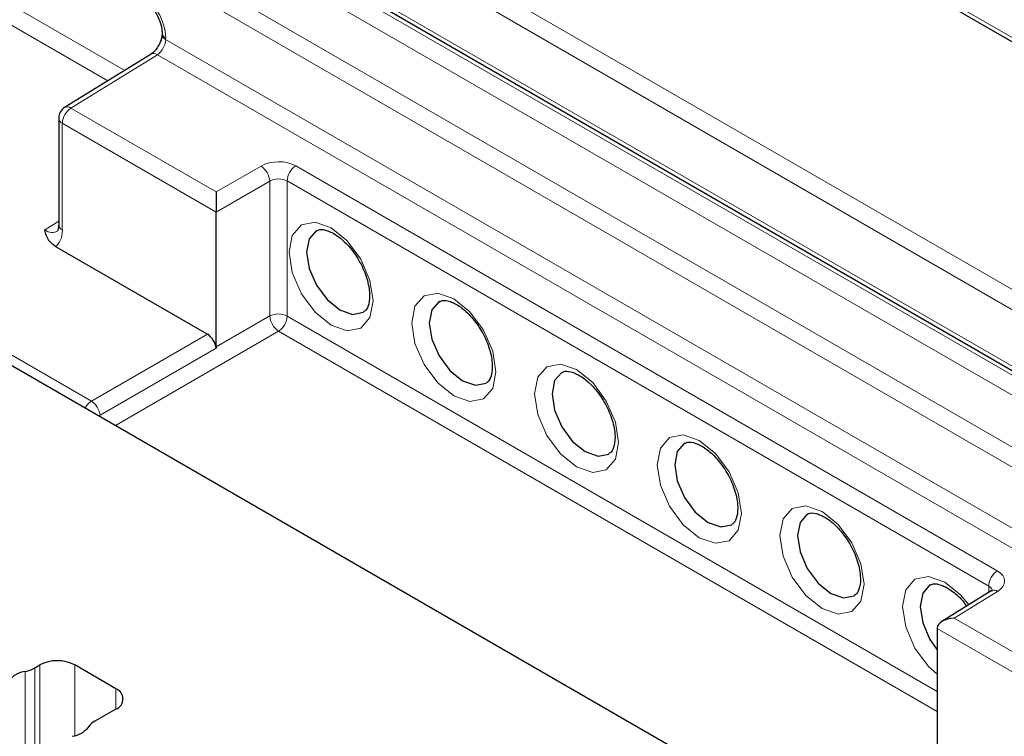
# Paper-space layout 'Blatt2' of a CAD drawing. Header units: millimetres. Extents: x 5 to 418, y 2 to 292.
# Tile 71 of 76: x 280 to 295, y 224 to 236. Entities that reach past the tile are written whole.
import ezdxf

# ---------------------------------------------------------------- set-up
doc = ezdxf.new("R2010")
doc.units = ezdxf.units.MM

psp = doc.layouts.new('Blatt2')

# ---------------------------------------------------------------- linework, layer by layer
at = {"color": 7, "linetype": 'Continuous', "lineweight": 18}
for p, q in [((261.23, 250.106), (316.667, 218.103)), ((262.22, 249.391), (317.517, 217.468)), ((317.518, 217.144), (262.081, 249.147)), ((261.369, 248.722), (316.806, 216.719)), ((316.667, 216.475), (261.23, 248.478)), ((264.706, 244.604), (281.233, 235.063)), ((280.963, 234.895), (264.567, 244.36)), ((280.167, 244.473), (297.729, 234.335)), ((297.803, 234.22), (283.15, 242.68)), ((259.958, 241.699), (280.696, 229.727)), ((279.692, 240.683), (298.483, 229.835)), ((298.344, 229.592), (279.553, 240.44)), ((281.894, 235.586), (281.894, 235.563)), ((281.894, 235.563), (298.548, 225.95)), ((281.76, 235.317), (280.366, 234.455)), ((298.404, 225.709), (281.76, 235.317)), ((280.366, 234.455), (282.708, 233.103)), ((282.708, 232.779), (280.227, 234.211)), ((280.227, 234.211), (280.227, 232.49)), ((282.708, 233.103), (283.433, 233.521)), ((283.994, 233.524), (295.312, 226.99)), ((283.574, 233.276), (282.708, 232.776)), ((283.574, 231.102), (283.574, 233.276)), ((295.173, 226.746), (283.855, 233.28)), ((283.855, 233.28), (283.855, 231.1)), ((279.942, 232.489), (280.168, 232.629)), ((282.708, 230.602), (283.574, 231.102)), ((283.855, 231.1), (294.34, 225.048)), ((283.716, 230.857), (281.085, 229.338)), ((294.34, 224.724), (283.716, 230.857)), ((280.696, 229.727), (282.569, 230.809)), ((282.709, 230.583), (280.836, 229.501)), ((280.836, 229.501), (280.818, 229.493)), ((295.173, 226.643), (295.173, 226.746)), ((295.317, 226.66), (294.617, 226.228)), ((294.617, 226.228), (296.96, 224.875)), ((296.821, 224.632), (294.34, 226.064)), ((279.784, 225.428), (279.784, 223.998)), ((279.862, 224.02), (279.862, 225.473)), ((280.428, 224.333), (280.428, 225.473)), ((279.628, 225.37), (279.628, 223.901)), ((281.092, 224.762), (281.092, 225.089))]:
    psp.add_line(p, q, dxfattribs=at)
at = {"color": 7, "linetype": 'Continuous', "lineweight": 25}
for p, q in [((261.271, 250.014), (316.708, 218.011)), ((280.208, 244.382), (297.771, 234.243)), ((259.506, 241.796), (311.151, 211.982)), ((281.836, 235.668), (281.836, 235.645)), ((281.658, 235.325), (280.263, 234.463)), ((280.168, 234.293), (280.168, 232.572)), ((282.708, 230.602), (282.708, 232.776)), ((280.117, 232.224), (282.569, 230.809)), ((295.214, 226.668), (294.417, 226.175)), ((294.34, 226.062), (294.34, 223.919)), ((279.784, 225.428), (279.862, 225.473)), ((281.092, 225.089), (280.428, 225.473)), ((281.092, 224.762), (280.753, 224.566))]:
    psp.add_line(p, q, dxfattribs=at)
at = {"color": 7, "linetype": 'Continuous', "lineweight": 18, "flags": 128}
for points in [[(284.564, 230.955), (284.304, 231.165), (284.084, 231.462), (283.937, 231.801), (283.885, 232.131), (283.937, 232.401), (284.084, 232.57), (284.304, 232.613), (284.564, 232.523), (284.824, 232.313), (285.044, 232.016), (285.191, 231.677), (285.243, 231.347), (285.191, 231.077), (285.044, 230.907), (284.824, 230.865), (284.564, 230.955)], [(286.544, 229.812), (286.284, 230.022), (286.064, 230.319), (285.917, 230.658), (285.865, 230.988), (285.917, 231.258), (286.064, 231.427), (286.284, 231.47), (286.544, 231.38), (286.804, 231.17), (287.024, 230.873), (287.171, 230.534), (287.223, 230.204), (287.171, 229.934), (287.024, 229.764), (286.804, 229.722), (286.544, 229.812)], [(288.524, 228.669), (288.264, 228.879), (288.044, 229.176), (287.897, 229.515), (287.845, 229.845), (287.897, 230.115), (288.044, 230.284), (288.264, 230.327), (288.524, 230.237), (288.784, 230.027), (289.004, 229.73), (289.151, 229.391), (289.203, 229.061), (289.151, 228.791), (289.004, 228.621), (288.784, 228.579), (288.524, 228.669)], [(290.504, 227.526), (290.244, 227.736), (290.024, 228.033), (289.877, 228.372), (289.825, 228.702), (289.877, 228.972), (290.024, 229.141), (290.244, 229.184), (290.504, 229.094), (290.764, 228.884), (290.984, 228.587), (291.131, 228.248), (291.183, 227.918), (291.131, 227.648), (290.984, 227.478), (290.764, 227.436), (290.504, 227.526)], [(292.484, 226.383), (292.224, 226.593), (292.004, 226.89), (291.857, 227.229), (291.805, 227.559), (291.857, 227.829), (292.004, 227.998), (292.224, 228.041), (292.484, 227.951), (292.744, 227.741), (292.964, 227.444), (293.111, 227.105), (293.163, 226.775), (293.111, 226.505), (292.964, 226.335), (292.744, 226.293), (292.484, 226.383)], [(294.34, 225.325), (294.204, 225.45), (293.984, 225.747), (293.837, 226.086), (293.785, 226.416), (293.837, 226.686), (293.984, 226.855), (294.204, 226.898), (294.464, 226.808), (294.723, 226.598), (294.851, 226.444)]]:
    psp.add_lwpolyline(points, dxfattribs=at)
at = {"color": 7, "linetype": 'Continuous', "lineweight": 25, "flags": 128}
for points in [[(284.33, 232.481), (284.326, 232.479), (284.209, 232.345), (284.168, 232.131), (284.209, 231.87), (284.326, 231.601), (284.5, 231.366), (284.706, 231.2), (284.911, 231.128), (285.086, 231.162), (285.088, 231.163)], [(286.31, 231.338), (286.305, 231.336), (286.189, 231.202), (286.148, 230.988), (286.189, 230.727), (286.305, 230.458), (286.48, 230.223), (286.685, 230.057), (286.891, 229.985), (287.065, 230.019), (287.068, 230.02)], [(288.29, 230.195), (288.285, 230.193), (288.169, 230.059), (288.128, 229.845), (288.169, 229.584), (288.285, 229.315), (288.46, 229.08), (288.665, 228.914), (288.871, 228.842), (289.045, 228.876), (289.047, 228.877)], [(290.27, 229.052), (290.265, 229.05), (290.149, 228.916), (290.108, 228.702), (290.149, 228.441), (290.265, 228.172), (290.44, 227.937), (290.645, 227.771), (290.851, 227.699), (291.025, 227.733), (291.027, 227.735)], [(292.25, 227.909), (292.245, 227.907), (292.129, 227.773), (292.088, 227.559), (292.129, 227.298), (292.245, 227.029), (292.42, 226.794), (292.625, 226.628), (292.831, 226.556), (293.005, 226.59), (293.007, 226.592)], [(294.23, 226.766), (294.225, 226.764), (294.109, 226.63), (294.068, 226.416), (294.109, 226.155), (294.225, 225.886), (294.34, 225.719)], [(295.214, 226.668), (295.216, 226.67), (295.218, 226.67)]]:
    psp.add_lwpolyline(points, dxfattribs=at)
at = {"color": 7, "linetype": 'Continuous', "lineweight": 18}
for centre, radius, start, end in [((281.932, 235.675), 0.0962, 184.4876, 247.1674), ((281.931, 235.652), 0.0958, 183.4373, 247.2623), ((281.702, 235.239), 0.0974, 53.4768, 117.3402), ((280.535, 234.197), 0.308, 123.2301, 177.348), ((280.308, 234.377), 0.0974, 53.4822, 117.3348), ((280.267, 234.302), 0.0988, 185.083, 246.2374), ((283.258, 233.256), 0.317, 3.5219, 56.4775), ((284.162, 233.266), 0.308, 123.2301, 177.3479), ((280.267, 232.58), 0.0988, 185.083, 246.2374), ((283.713, 230.827), 0.308, 62.6564, 116.7664), ((283.891, 231.121), 0.317, 183.523, 236.4772), ((283.547, 231.115), 0.308, 303.2295, 357.3476), ((280.856, 229.479), 0.295, 122.8748, 151.4749), ((280.517, 229.46), 0.322, 7.3854, 56.2404), ((295.481, 226.732), 0.308, 123.2301, 177.3479), ((295.258, 226.575), 0.104, 55.4342, 112.8643)]:
    psp.add_arc(centre, radius, start, end, dxfattribs=at)
at = {"color": 7, "linetype": 'Continuous', "lineweight": 25}
for centre, radius, start, end in [((280.368, 234.293), 0.2, 121.7291, 180), ((279.518, 225.904), 0.546, 281.613, 299.1988), ((280.145, 224.927), 0.615, 62.6096, 117.3904), ((279.69, 224.954), 0.42, 98.5543, 141.4403), ((281.03, 224.926), 0.175, 290.7833, 69.2167), ((280.324, 224.739), 0.421, 278.7581, 321.2365), ((280.892, 224.31), 0.292, 118.479, 145.4837)]:
    psp.add_arc(centre, radius, start, end, dxfattribs=at)
at = {"color": 7, "linetype": 'Continuous', "lineweight": 18}
for centre, major_axis, ratio, start_param, end_param in [((281.47, 235.831), (-0.3, 0.52), 0.577557, 3.927224, 5.497716), ((281.758, 235.479), (0.095, 0.176), 0.556897, 3.928091, 5.481434), ((283.711, 233.355), (0.4, 0.006), 0.587275, 0.776363, 2.329706), ((283.713, 233.193), (0.2, 0.006), 0.597067, 0.766692, 2.320035), ((279.944, 232.817), (-0.195, 0.35), 0.576942, 2.365135, 3.174125), ((279.803, 232.735), (-0.3, 0.52), 0.577206, 3.189664, 3.92692), ((295.029, 226.821), (0.4, 0.006), 0.587275, 5.506205, 7.059548), ((295.032, 226.659), (0.2, 0.006), 0.597067, 6.25388, 7.049877)]:
    psp.add_ellipse(centre, major_axis=major_axis, ratio=ratio, start_param=start_param, end_param=end_param, dxfattribs=at)
at = {"color": 7, "linetype": 'Continuous', "lineweight": 25}
for centre, major_axis, ratio, start_param, end_param in [((282.711, 232.941), (0, 0.231), 0.014984, 0.79412, 2.347463), ((282.567, 232.858), (-0.1, 0.173), 0.577557, 3.927224, 3.944373), ((282.569, 230.645), (-0.1, 0.173), 0.577557, 4.040759, 5.497716), ((282.85, 230.52), (-0.1, 0.173), 0.577557, 0.785632, 0.899166), ((294.62, 226.066), (0.28, 0.004), 0.577294, 1.570874, 3.124217), ((294.481, 225.98), (-0.1, 0.173), 0.577206, 0.768178, 0.785327)]:
    psp.add_ellipse(centre, major_axis=major_axis, ratio=ratio, start_param=start_param, end_param=end_param, dxfattribs=at)
for points, knots in [([(281.512, 236.229), (281.534, 236.214), (281.586, 236.18), (281.675, 236.088), (281.758, 235.961), (281.815, 235.824), (281.834, 235.724), (281.836, 235.679), (281.836, 235.668)], [0, 0, 0, 0, 0.147487, 0.337143, 0.539403, 0.747041, 0.933496, 1, 1, 1, 1]), ([(281.836, 235.645), (281.835, 235.63), (281.833, 235.6), (281.815, 235.534), (281.782, 235.463), (281.738, 235.397), (281.692, 235.349), (281.668, 235.333), (281.658, 235.325)], [0, 0, 0, 0, 0.156362, 0.321228, 0.502299, 0.692401, 0.861258, 1, 1, 1, 1]), ([(280.117, 232.224), (280.087, 232.246), (279.994, 232.315), (279.964, 232.413), (279.944, 232.48), (279.942, 232.488), (279.942, 232.489)], [0, 0, 0, 0, 0.2886974, 0.9164552, 0.9948558, 1, 1, 1, 1]), ([(280.168, 232.572), (280.167, 232.549), (280.164, 232.499), (280.145, 232.47), (280.145, 232.471), (280.145, 232.471)], [0, 0, 0, 0, 0.30243, 0.673972, 1, 1, 1, 1]), ([(284.332, 232.474), (284.346, 232.483), (284.379, 232.505), (284.497, 232.49), (284.671, 232.4), (284.855, 232.233), (285.021, 232.002), (285.14, 231.739), (285.193, 231.485), (285.177, 231.289), (285.13, 231.191), (285.097, 231.175), (285.084, 231.169)], [0, 0, 0, 0, 0.074934, 0.182077, 0.2821, 0.388393, 0.498597, 0.611235, 0.72291, 0.830348, 0.93388, 1, 1, 1, 1]), ([(286.312, 231.331), (286.326, 231.34), (286.358, 231.362), (286.477, 231.347), (286.651, 231.257), (286.834, 231.09), (287.001, 230.859), (287.12, 230.596), (287.173, 230.342), (287.157, 230.146), (287.11, 230.048), (287.077, 230.032), (287.064, 230.026)], [0, 0, 0, 0, 0.074934, 0.182077, 0.2821, 0.388393, 0.498597, 0.611235, 0.72291, 0.830348, 0.93388, 1, 1, 1, 1]), ([(288.292, 230.188), (288.305, 230.197), (288.338, 230.219), (288.457, 230.204), (288.631, 230.114), (288.814, 229.947), (288.98, 229.717), (289.1, 229.453), (289.153, 229.199), (289.137, 229.003), (289.09, 228.905), (289.057, 228.889), (289.044, 228.883)], [0, 0, 0, 0, 0.0749344, 0.1820775, 0.2820995, 0.3883932, 0.4985972, 0.6112346, 0.7229101, 0.8303485, 0.9338803, 1, 1, 1, 1]), ([(290.272, 229.045), (290.285, 229.054), (290.318, 229.076), (290.436, 229.061), (290.611, 228.971), (290.794, 228.804), (290.96, 228.574), (291.08, 228.31), (291.133, 228.056), (291.117, 227.86), (291.07, 227.762), (291.037, 227.746), (291.024, 227.74)], [0, 0, 0, 0, 0.074934, 0.182077, 0.2821, 0.388393, 0.498597, 0.611235, 0.72291, 0.830348, 0.93388, 1, 1, 1, 1]), ([(292.252, 227.902), (292.265, 227.911), (292.298, 227.933), (292.416, 227.918), (292.591, 227.828), (292.774, 227.662), (292.94, 227.431), (293.059, 227.167), (293.113, 226.913), (293.097, 226.717), (293.05, 226.619), (293.016, 226.603), (293.003, 226.597)], [0, 0, 0, 0, 0.074934, 0.182077, 0.2821, 0.388393, 0.498597, 0.611235, 0.72291, 0.830348, 0.93388, 1, 1, 1, 1]), ([(294.232, 226.759), (294.245, 226.768), (294.278, 226.79), (294.397, 226.776), (294.569, 226.684), (294.72, 226.558), (294.792, 226.452), (294.813, 226.42)], [0, 0, 0, 0, 0.173221, 0.420896, 0.65211, 0.897821, 1, 1, 1, 1]), ([(295.237, 226.685), (295.237, 226.686), (295.238, 226.691), (295.232, 226.68), (295.219, 226.671), (295.214, 226.668)], [0, 0, 0, 0, 0.097216, 0.720319, 1, 1, 1, 1])]:
    psp.add_open_spline(points, degree=3, knots=knots, dxfattribs=at)

doc.saveas('drawing.dxf')
